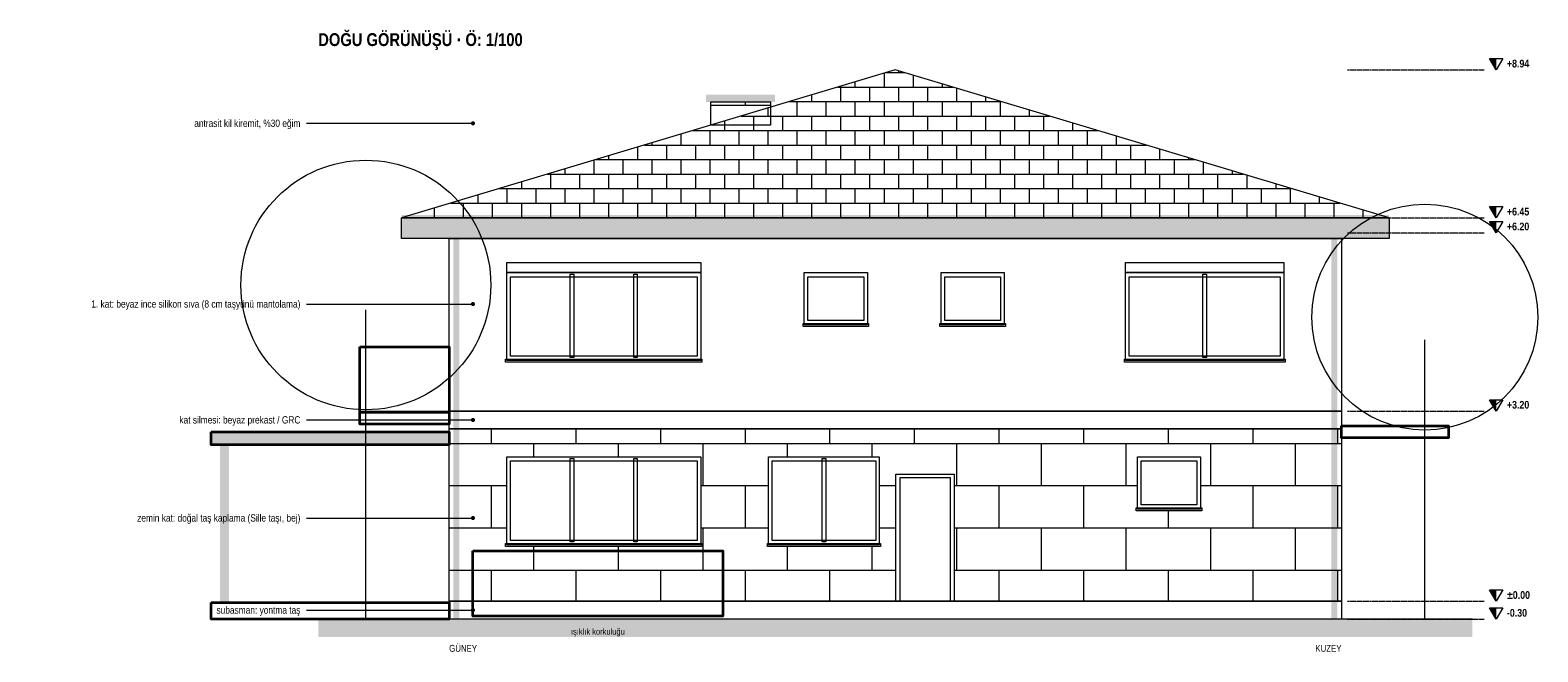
# Model space of a CAD drawing. Header units: centimetres. Extents: x -864 to 7399, y -55958 to -4339.
# Tile 3 of 19: x -704 to 1830, y -45085 to -44039. Entities that reach past the tile are written whole.
import ezdxf
from ezdxf.enums import TextEntityAlignment as Align

# ---------------------------------------------------------------- set-up
doc = ezdxf.new("R2010")
doc.units = ezdxf.units.CM
doc.header["$LTSCALE"] = 0.25
doc.linetypes.add('ACAD_ISO02W100', pattern=[15, 12, -3])
for name, color, linetype, lineweight in [('M-BITK-AGAC-1', 70, 'Continuous', 9), ('M-CKAP-KIREMIT-1', 66, 'Continuous', 9), ('M-CKAP-KIREMIT-1-T', 8, 'Continuous', 5), ('M-CVRE-ZEMIN', 45, 'Continuous', 18), ('M-CVRE-ZEMIN-T', 8, 'Continuous', 5), ('M-DUVK-DOGALTAS-1', 139, 'Continuous', 5), ('M-DUVK-DOGALTAS-1-T', 8, 'Continuous', 5), ('M-DUVK-PREKAST-1', 127, 'Continuous', 5), ('M-GOST-KESITKOT', 46, 'Continuous', 9), ('M-GOST-YAZI', 2, 'Continuous', 9), ('M-KPKN-AHSAP-1', 93, 'Continuous', 9), ('M-PNKS-ALUMINYUM-1', 171, 'Continuous', 9), ('M-SIVA-1', 52, 'Continuous', 5), ('M-TASI-BETONARME-1', 5, 'Continuous', 35), ('M-TASI-BETONARME-1-T', 250, 'Continuous', 5), ('M-YIBO-SAC-1', 12, 'Continuous', 9)]:
    doc.layers.add(name, color=color, linetype=linetype, lineweight=lineweight)
doc.styles.add('YAZI', font='arialn.ttf')
doc.styles.add('YAZI-KALIN', font='arialnb.ttf')

msp = doc.modelspace()

# ---------------------------------------------------------------- hatches: boundary and pattern name
at = {"layer": 'M-CKAP-KIREMIT-1-T'}
h = msp.add_hatch(dxfattribs=at)
h.set_pattern_fill('AR-B816', scale=0.12)
h.paths.add_polyline_path([(1580, -44355), (750, -44106), (-80, -44355)])
h = msp.add_hatch(color=256, dxfattribs=at)
h.dxf.hatch_style = 1
h.paths.add_polyline_path([(432, -44148), (548, -44148), (548, -44160), (432, -44160)])
h = msp.add_hatch(dxfattribs=at)
h.set_pattern_fill('AR-B816', scale=0.35)
h.paths.add_polyline_path([(440, -44160), (540, -44160), (540, -44199), (440, -44199)])
h = msp.add_hatch(color=256, dxfattribs=at)
h.dxf.hatch_style = 1
h.paths.add_polyline_path([(-80, -44350), (1580, -44350), (1580, -44360), (-80, -44360)])
h = msp.add_hatch(color=256, dxfattribs=at)
h.dxf.hatch_style = 1
h.paths.add_polyline_path([(-80, -44355), (1580, -44355), (1580, -44390), (-80, -44390)])
at = {"layer": 'M-CVRE-ZEMIN-T'}
h = msp.add_hatch(dxfattribs=at)
h.set_pattern_fill('EARTH', scale=5)
h.paths.add_polyline_path([(-220, -45030), (1720, -45030), (1720, -45060), (-220, -45060)])
at = {"layer": 'M-DUVK-DOGALTAS-1-T'}
h = msp.add_hatch(dxfattribs=at)
h.set_pattern_fill('AR-B816', scale=0.35)
h.paths.add_polyline_path([(0, -44710), (1500, -44710), (1500, -44757), (0, -44757)])
h = msp.add_hatch(dxfattribs=at)
h.set_pattern_fill('AR-B816', scale=0.35)
h.paths.add_polyline_path([(0, -44757), (97, -44757), (97, -44903), (0, -44903)])
h = msp.add_hatch(dxfattribs=at)
h.set_pattern_fill('AR-B816', scale=0.35)
h.paths.add_polyline_path([(423, -44757), (537, -44757), (537, -44903), (423, -44903)])
h = msp.add_hatch(dxfattribs=at)
h.set_pattern_fill('AR-B816', scale=0.35)
h.paths.add_polyline_path([(723, -44757), (1157, -44757), (1157, -44786), (723, -44786)])
h = msp.add_hatch(dxfattribs=at)
h.set_pattern_fill('AR-B816', scale=0.35)
h.paths.add_polyline_path([(1263, -44757), (1500, -44757), (1500, -44843), (1263, -44843)])
h = msp.add_hatch(dxfattribs=at)
h.set_pattern_fill('AR-B816', scale=0.35)
h.paths.add_polyline_path([(723, -44786), (751, -44786), (751, -44843), (723, -44843)])
h = msp.add_hatch(dxfattribs=at)
h.set_pattern_fill('AR-B816', scale=0.35)
h.paths.add_polyline_path([(849, -44786), (1157, -44786), (1157, -44843), (849, -44843)])
h = msp.add_hatch(dxfattribs=at)
h.set_pattern_fill('AR-B816', scale=0.35)
h.paths.add_polyline_path([(723, -44843), (751, -44843), (751, -44845), (723, -44845)])
h = msp.add_hatch(dxfattribs=at)
h.set_pattern_fill('AR-B816', scale=0.35)
h.paths.add_polyline_path([(723, -44845), (751, -44845), (751, -44848), (723, -44848)])
h = msp.add_hatch(dxfattribs=at)
h.set_pattern_fill('AR-B816', scale=0.35)
h.paths.add_polyline_path([(723, -44848), (751, -44848), (751, -44903), (723, -44903)])
h = msp.add_hatch(dxfattribs=at)
h.set_pattern_fill('AR-B816', scale=0.35)
h.paths.add_polyline_path([(849, -44843), (1155, -44843), (1155, -44845), (849, -44845)])
h = msp.add_hatch(dxfattribs=at)
h.set_pattern_fill('AR-B816', scale=0.35)
h.paths.add_polyline_path([(849, -44845), (1155, -44845), (1155, -44848), (849, -44848)])
h = msp.add_hatch(dxfattribs=at)
h.set_pattern_fill('AR-B816', scale=0.35)
h.paths.add_polyline_path([(849, -44848), (1500, -44848), (1500, -44903), (849, -44903)])
h = msp.add_hatch(dxfattribs=at)
h.set_pattern_fill('AR-B816', scale=0.35)
h.paths.add_polyline_path([(1265, -44843), (1500, -44843), (1500, -44845), (1265, -44845)])
h = msp.add_hatch(dxfattribs=at)
h.set_pattern_fill('AR-B816', scale=0.35)
h.paths.add_polyline_path([(1265, -44845), (1500, -44845), (1500, -44848), (1265, -44848)])
h = msp.add_hatch(dxfattribs=at)
h.set_pattern_fill('AR-B816', scale=0.35)
h.paths.add_polyline_path([(0, -44903), (95, -44903), (95, -44905), (0, -44905)])
h = msp.add_hatch(dxfattribs=at)
h.set_pattern_fill('AR-B816', scale=0.35)
h.paths.add_polyline_path([(0, -44905), (95, -44905), (95, -44908), (0, -44908)])
h = msp.add_hatch(dxfattribs=at)
h.set_pattern_fill('AR-B816', scale=0.35)
h.paths.add_polyline_path([(425, -44903), (535, -44903), (535, -44905), (425, -44905)])
h = msp.add_hatch(dxfattribs=at)
h.set_pattern_fill('AR-B816', scale=0.35)
h.paths.add_polyline_path([(425, -44905), (535, -44905), (535, -44908), (425, -44908)])
h = msp.add_hatch(dxfattribs=at)
h.set_pattern_fill('AR-B816', scale=0.35)
h.paths.add_polyline_path([(725, -44903), (751, -44903), (751, -44905), (725, -44905)])
h = msp.add_hatch(dxfattribs=at)
h.set_pattern_fill('AR-B816', scale=0.35)
h.paths.add_polyline_path([(725, -44905), (751, -44905), (751, -44908), (725, -44908)])
h = msp.add_hatch(dxfattribs=at)
h.set_pattern_fill('AR-B816', scale=0.35)
h.paths.add_polyline_path([(849, -44903), (1500, -44903), (1500, -44905), (849, -44905)])
h = msp.add_hatch(dxfattribs=at)
h.set_pattern_fill('AR-B816', scale=0.35)
h.paths.add_polyline_path([(849, -44905), (1500, -44905), (1500, -44908), (849, -44908)])
h = msp.add_hatch(dxfattribs=at)
h.set_pattern_fill('AR-B816', scale=0.35)
h.paths.add_polyline_path([(0, -44908), (751, -44908), (751, -45000), (0, -45000)])
h = msp.add_hatch(dxfattribs=at)
h.set_pattern_fill('AR-B816', scale=0.35)
h.paths.add_polyline_path([(849, -44908), (1500, -44908), (1500, -45000), (849, -45000)])
at = {"layer": 'M-GOST-KESITKOT'}
h = msp.add_hatch(color=256, dxfattribs=at)
h.dxf.hatch_style = 1
h.paths.add_polyline_path([(1749, -44087), (1760, -44087), (1760, -44106)])
h = msp.add_hatch(color=256, dxfattribs=at)
h.dxf.hatch_style = 1
h.paths.add_polyline_path([(1749, -44336), (1760, -44336), (1760, -44355)])
h = msp.add_hatch(color=256, dxfattribs=at)
h.dxf.hatch_style = 1
h.paths.add_polyline_path([(1749, -44361), (1760, -44361), (1760, -44380)])
h = msp.add_hatch(color=256, dxfattribs=at)
h.dxf.hatch_style = 1
h.paths.add_polyline_path([(1749, -44661), (1760, -44661), (1760, -44680)])
h = msp.add_hatch(color=256, dxfattribs=at)
h.dxf.hatch_style = 1
h.paths.add_polyline_path([(1749, -44981), (1760, -44981), (1760, -45000)])
h = msp.add_hatch(color=256, dxfattribs=at)
h.dxf.hatch_style = 1
h.paths.add_polyline_path([(1749, -45011), (1760, -45011), (1760, -45030)])
at = {"layer": 'M-GOST-YAZI'}
h = msp.add_hatch(color=256, dxfattribs=at)
h.dxf.hatch_style = 1
edge = h.paths.add_edge_path()
edge.add_arc((40, -44196), 3.5, 0, 360)
h = msp.add_hatch(color=256, dxfattribs=at)
h.dxf.hatch_style = 1
edge = h.paths.add_edge_path()
edge.add_arc((40, -44500), 3.5, 0, 360)
h = msp.add_hatch(color=256, dxfattribs=at)
h.dxf.hatch_style = 1
edge = h.paths.add_edge_path()
edge.add_arc((40, -44695), 3.5, 0, 360)
h = msp.add_hatch(color=256, dxfattribs=at)
h.dxf.hatch_style = 1
edge = h.paths.add_edge_path()
edge.add_arc((40, -44860), 3.5, 0, 360)
h = msp.add_hatch(color=256, dxfattribs=at)
h.dxf.hatch_style = 1
edge = h.paths.add_edge_path()
edge.add_arc((40, -45015), 3.5, 0, 360)
at = {"layer": 'M-TASI-BETONARME-1-T'}
h = msp.add_hatch(color=256, dxfattribs=at)
h.dxf.hatch_style = 1
h.paths.add_polyline_path([(-400, -44715), (0, -44715), (0, -44737), (-400, -44737)])
h = msp.add_hatch(color=256, dxfattribs=at)
h.dxf.hatch_style = 1
h.paths.add_polyline_path([(-385, -44737), (-370, -44737), (-370, -45002), (-385, -45002)])
at = {"layer": 'M-YIBO-SAC-1'}
h = msp.add_hatch(color=256, dxfattribs=at)
h.dxf.hatch_style = 1
h.paths.add_polyline_path([(7, -44390), (17, -44390), (17, -45030), (7, -45030)])
h = msp.add_hatch(color=256, dxfattribs=at)
h.dxf.hatch_style = 1
h.paths.add_polyline_path([(1483, -44390), (1493, -44390), (1493, -45030), (1483, -45030)])

# ---------------------------------------------------------------- linework, layer by layer
at = {"layer": 'M-BITK-AGAC-1'}
for p, q in [((-140, -45030), (-140, -44510)), ((1640, -45030), (1640, -44560))]:
    msp.add_line(p, q, dxfattribs=at)
for centre, radius in [((-140, -44468), 210), ((1640, -44522), 190)]:
    msp.add_circle(centre, radius, dxfattribs=at)
at = {"layer": 'M-CKAP-KIREMIT-1'}
for points in [[(1580, -44355), (750, -44106), (-80, -44355)], [(440, -44160), (540, -44160), (540, -44199), (440, -44199)], [(-80, -44355), (1580, -44355), (1580, -44390), (-80, -44390)]]:
    msp.add_lwpolyline(points, close=True, dxfattribs=at)
at = {"layer": 'M-CVRE-ZEMIN'}
msp.add_line((1720, -45030), (-220, -45030), dxfattribs=at)
at = {"layer": 'M-DUVK-DOGALTAS-1'}
for points in [[(0, -44710), (1500, -44710), (1500, -45000), (0, -45000)], [(0, -45000), (1500, -45000), (1500, -45030), (0, -45030)]]:
    msp.add_lwpolyline(points, close=True, dxfattribs=at)
at = {"layer": 'M-DUVK-PREKAST-1'}
msp.add_lwpolyline([(0, -44680), (1500, -44680), (1500, -44710), (0, -44710)], close=True, dxfattribs=at)
at = {"layer": 'M-GOST-KESITKOT', "linetype": 'ACAD_ISO02W100'}
for p, q in [((1510, -44106), (1740, -44106)), ((1510, -44355), (1740, -44355)), ((1510, -44380), (1740, -44380)), ((1510, -44680), (1740, -44680)), ((1510, -45000), (1740, -45000)), ((1510, -45030), (1740, -45030))]:
    msp.add_line(p, q, dxfattribs=at)
at = {"layer": 'M-GOST-KESITKOT'}
for points in [[(1749, -44087), (1771, -44087), (1760, -44106)], [(1749, -44336), (1771, -44336), (1760, -44355)], [(1749, -44361), (1771, -44361), (1760, -44380)], [(1749, -44661), (1771, -44661), (1760, -44680)], [(1749, -44981), (1771, -44981), (1760, -45000)], [(1749, -45011), (1771, -45011), (1760, -45030)]]:
    msp.add_lwpolyline(points, close=True, dxfattribs=at)
at = {"layer": 'M-GOST-YAZI'}
for p, q in [((-240, -44196), (40, -44196)), ((-240, -44500), (40, -44500)), ((-240, -44695), (40, -44695)), ((-240, -44860), (40, -44860)), ((-240, -45015), (40, -45015))]:
    msp.add_line(p, q, dxfattribs=at)
at = {"layer": 'M-KPKN-AHSAP-1'}
for points in [[(751, -44786), (849, -44786), (849, -45000), (751, -45000)], [(758, -44792), (842, -44792), (842, -45000), (758, -45000)]]:
    msp.add_lwpolyline(points, close=True, dxfattribs=at)
at = {"layer": 'M-PNKS-ALUMINYUM-1'}
for points in [[(97, -44430), (423, -44430), (423, -44447), (97, -44447)], [(97, -44447), (423, -44447), (423, -44595), (97, -44595)], [(203.7, -44450), (209.7, -44450), (209.7, -44590), (203.7, -44590)], [(310.3, -44450), (316.3, -44450), (316.3, -44590), (310.3, -44590)], [(597, -44447), (703, -44447), (703, -44535), (597, -44535)], [(827, -44447), (933, -44447), (933, -44535), (827, -44535)], [(1137, -44430), (1403, -44430), (1403, -44447), (1137, -44447)], [(1137, -44447), (1403, -44447), (1403, -44595), (1137, -44595)], [(1267, -44450), (1273, -44450), (1273, -44590), (1267, -44590)], [(103, -44454), (417, -44454), (417, -44588), (103, -44588)], [(603, -44454), (697, -44454), (697, -44528), (603, -44528)], [(833, -44454), (927, -44454), (927, -44528), (833, -44528)], [(1143, -44454), (1397, -44454), (1397, -44588), (1143, -44588)], [(595, -44533), (705, -44533), (705, -44538), (595, -44538)], [(595, -44533), (705, -44533), (705, -44538), (595, -44538)], [(825, -44533), (935, -44533), (935, -44538), (825, -44538)], [(825, -44533), (935, -44533), (935, -44538), (825, -44538)], [(95, -44593), (425, -44593), (425, -44598), (95, -44598)], [(95, -44593), (425, -44593), (425, -44598), (95, -44598)], [(1135, -44593), (1405, -44593), (1405, -44598), (1135, -44598)], [(1135, -44593), (1405, -44593), (1405, -44598), (1135, -44598)], [(97, -44757), (423, -44757), (423, -44905), (97, -44905)], [(103, -44764), (417, -44764), (417, -44898), (103, -44898)], [(203.7, -44760), (209.7, -44760), (209.7, -44900), (203.7, -44900)], [(310.3, -44760), (316.3, -44760), (316.3, -44900), (310.3, -44900)], [(537, -44757), (723, -44757), (723, -44905), (537, -44905)], [(543, -44764), (717, -44764), (717, -44898), (543, -44898)], [(627, -44760), (633, -44760), (633, -44900), (627, -44900)], [(1157, -44757), (1263, -44757), (1263, -44845), (1157, -44845)], [(1163, -44764), (1257, -44764), (1257, -44838), (1163, -44838)], [(1155, -44843), (1265, -44843), (1265, -44848), (1155, -44848)], [(1155, -44843), (1265, -44843), (1265, -44848), (1155, -44848)], [(95, -44903), (425, -44903), (425, -44908), (95, -44908)], [(95, -44903), (425, -44903), (425, -44908), (95, -44908)], [(535, -44903), (725, -44903), (725, -44908), (535, -44908)], [(535, -44903), (725, -44903), (725, -44908), (535, -44908)]]:
    msp.add_lwpolyline(points, close=True, dxfattribs=at)
at = {"layer": 'M-SIVA-1'}
msp.add_lwpolyline([(0, -44390), (1500, -44390), (1500, -44680), (0, -44680)], close=True, dxfattribs=at)
at = {"layer": 'M-TASI-BETONARME-1'}
for points in [[(-150, -44572), (0, -44572), (0, -44682), (-150, -44682)], [(-150, -44682), (0, -44682), (0, -44702), (-150, -44702)], [(-400, -44715), (0, -44715), (0, -44737), (-400, -44737)], [(1500, -44705), (1680, -44705), (1680, -44725), (1500, -44725)], [(40, -44915), (460, -44915), (460, -45025), (40, -45025)], [(-400, -45002), (0, -45002), (0, -45030), (-400, -45030)]]:
    msp.add_lwpolyline(points, close=True, dxfattribs=at)

# ---------------------------------------------------------------- texts
at = {"layer": 'M-GOST-KESITKOT', "style": 'YAZI-KALIN'}
for s, p in [('+8.94', (1778, -44102)), ('+6.45', (1778, -44351)), ('+6.20', (1778, -44376)), ('+3.20', (1778, -44676)), ('%%p0.00', (1778, -44996)), ('-0.30', (1778, -45026))]:
    msp.add_text(s, height=12.96, dxfattribs=at).set_placement(p)
at = {"layer": 'M-GOST-YAZI'}
for s, height, style, p in [('DOĞU GÖRÜNÜŞÜ · Ö: 1/100', 21.6, 'YAZI-KALIN', (-220, -44066)), ('GÜNEY', 11.52, 'YAZI', (0, -45085))]:
    msp.add_text(s, height=height, dxfattribs=dict(at, style=style)).set_placement(p)
at = {"layer": 'M-GOST-YAZI', "style": 'YAZI'}
for s, height, p in [('antrasit kil kiremit, %30 eğim', 12.24, (-250, -44202)), ('1. kat: beyaz ince silikon sıva (8 cm taşyünü mantolama)', 12.24, (-250, -44506)), ('kat silmesi: beyaz prekast / GRC', 12.24, (-250, -44701)), ('zemin kat: doğal taş kaplama (Sille taşı, bej)', 12.24, (-250, -44866)), ('subasman: yontma taş', 12.24, (-250, -45021)), ('KUZEY', 11.52, (1500, -45085))]:
    msp.add_text(s, height=height, dxfattribs=at).set_placement(p, align=Align.RIGHT)
msp.add_text('ışıklık korkuluğu', height=10.08, dxfattribs=at).set_placement((250, -45056), align=Align.CENTER)

doc.saveas('drawing.dxf')
